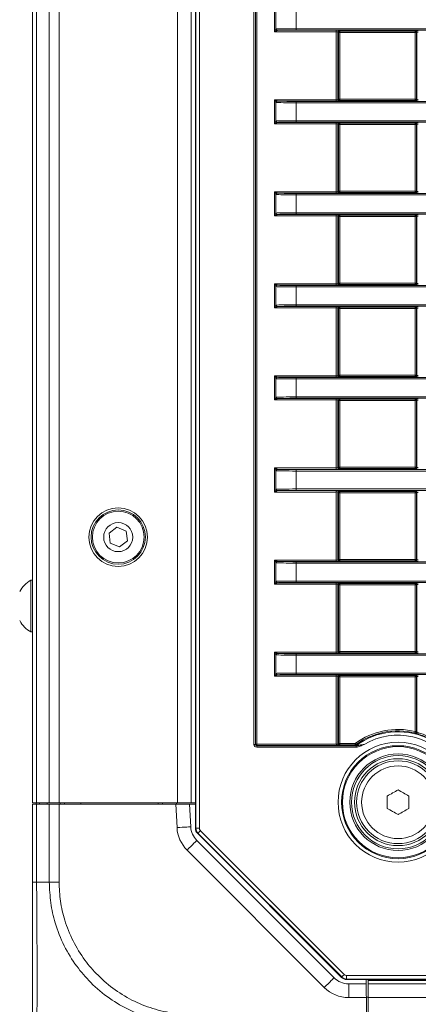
# Model space of a CAD drawing. Header units: millimetres. Extents: x 0 to 1118, y 0 to 864.
# Tile 58 of 146: x 151 to 166, y 430 to 465. Entities that reach past the tile are written whole.
import ezdxf

# ---------------------------------------------------------------- set-up
doc = ezdxf.new("R2010")
doc.units = ezdxf.units.MM

msp = doc.modelspace()

# ---------------------------------------------------------------- linework, layer by layer
at = {"color": 7, "linetype": 'Continuous', "lineweight": 15}
for p, q in [((157.587, 436.022), (157.587, 494.638)), ((157.605, 436.03), (157.605, 494.63)), ((157.73, 494.63), (157.73, 436.03)), ((151.682, 436.955), (151.682, 493.705)), ((151.828, 436.955), (151.828, 493.705)), ((152.286, 436.955), (152.286, 493.705)), ((152.639, 436.955), (152.639, 493.705)), ((156.932, 436.955), (156.932, 493.705)), ((157.432, 436.955), (157.432, 493.705)), ((159.708, 439.066), (159.708, 491.594)), ((159.758, 491.594), (159.758, 439.066)), ((159.767, 439.075), (159.767, 491.584)), ((159.817, 491.584), (159.817, 439.075)), ((160.455, 464.895), (160.455, 465.765)), ((160.504, 465.667), (160.504, 464.992)), ((161.236, 465.656), (161.236, 465.004)), ((160.557, 464.945), (160.553, 464.944)), ((160.557, 464.945), (162.695, 464.945)), ((161.236, 464.954), (161.236, 465.004)), ((161.236, 465.004), (292.096, 465.004)), ((292.096, 464.954), (161.236, 464.954)), ((162.695, 464.895), (162.695, 464.945)), ((162.795, 464.943), (162.82, 464.919)), ((165.557, 464.919), (165.569, 464.93)), ((162.695, 464.895), (160.455, 464.895)), ((162.695, 462.429), (162.695, 464.895)), ((162.745, 464.893), (162.745, 462.431)), ((162.77, 464.869), (162.745, 464.893)), ((162.77, 462.455), (162.77, 464.869)), ((162.77, 464.869), (162.82, 464.869)), ((162.82, 464.919), (165.557, 464.919)), ((162.82, 464.869), (162.82, 464.919)), ((165.557, 464.869), (162.82, 464.869)), ((162.82, 464.869), (162.82, 462.455)), ((165.557, 464.869), (165.557, 464.919)), ((165.607, 464.869), (165.557, 464.869)), ((165.557, 462.455), (165.557, 464.869)), ((165.619, 464.88), (165.607, 464.869)), ((165.607, 464.869), (165.607, 462.455)), ((165.619, 462.444), (165.619, 464.88)), ((162.745, 462.431), (162.77, 462.455)), ((162.77, 462.455), (162.82, 462.455)), ((162.82, 462.405), (162.82, 462.455)), ((162.82, 462.455), (165.557, 462.455)), ((165.557, 462.405), (165.557, 462.455)), ((165.557, 462.455), (165.607, 462.455)), ((165.607, 462.455), (165.619, 462.444)), ((160.455, 462.429), (162.695, 462.429)), ((160.455, 461.559), (160.455, 462.429)), ((160.504, 462.331), (160.504, 461.656)), ((160.553, 462.38), (160.557, 462.379)), ((162.695, 462.379), (160.557, 462.379)), ((161.236, 462.37), (161.236, 462.32)), ((161.236, 462.37), (292.096, 462.37)), ((161.236, 462.32), (161.236, 461.668)), ((292.096, 462.32), (161.236, 462.32)), ((162.695, 462.429), (162.695, 462.379)), ((162.82, 462.405), (162.795, 462.381)), ((165.557, 462.405), (162.82, 462.405)), ((165.569, 462.394), (165.557, 462.405)), ((162.695, 461.559), (160.455, 461.559)), ((160.557, 461.609), (160.553, 461.608)), ((160.557, 461.609), (162.695, 461.609)), ((161.236, 461.618), (161.236, 461.668)), ((161.236, 461.668), (292.096, 461.668)), ((292.096, 461.618), (161.236, 461.618)), ((162.695, 461.559), (162.695, 461.609)), ((162.695, 459.093), (162.695, 461.559)), ((162.745, 461.557), (162.745, 459.094)), ((162.77, 461.533), (162.745, 461.557)), ((162.77, 459.119), (162.77, 461.533)), ((162.77, 461.533), (162.82, 461.533)), ((162.795, 461.607), (162.82, 461.583)), ((162.82, 461.583), (165.557, 461.583)), ((162.82, 461.533), (162.82, 461.583)), ((165.557, 461.533), (162.82, 461.533)), ((162.82, 461.533), (162.82, 459.119)), ((165.557, 461.583), (165.569, 461.594)), ((165.557, 461.533), (165.557, 461.583)), ((165.607, 461.533), (165.557, 461.533)), ((165.557, 459.119), (165.557, 461.533)), ((165.619, 461.544), (165.607, 461.533)), ((165.607, 461.533), (165.607, 459.119)), ((165.619, 459.108), (165.619, 461.544)), ((160.455, 459.093), (162.695, 459.093)), ((160.455, 458.223), (160.455, 459.093)), ((160.504, 458.995), (160.504, 458.32)), ((160.553, 459.044), (160.557, 459.043)), ((162.695, 459.043), (160.557, 459.043)), ((161.236, 459.034), (161.236, 458.984)), ((161.236, 459.034), (292.096, 459.034)), ((292.096, 458.984), (161.236, 458.984)), ((161.236, 458.984), (161.236, 458.332)), ((162.695, 459.093), (162.695, 459.043)), ((162.745, 459.094), (162.77, 459.119)), ((162.77, 459.119), (162.82, 459.119)), ((162.82, 459.069), (162.795, 459.044)), ((162.82, 459.069), (162.82, 459.119)), ((162.82, 459.119), (165.557, 459.119)), ((165.557, 459.069), (162.82, 459.069)), ((165.557, 459.069), (165.557, 459.119)), ((165.557, 459.119), (165.607, 459.119)), ((165.569, 459.058), (165.557, 459.069)), ((165.607, 459.119), (165.619, 459.108)), ((162.695, 458.223), (160.455, 458.223)), ((160.557, 458.273), (160.553, 458.271)), ((160.557, 458.273), (162.695, 458.273)), ((161.236, 458.282), (161.236, 458.332)), ((161.236, 458.332), (292.096, 458.332)), ((292.096, 458.282), (161.236, 458.282)), ((162.695, 458.223), (162.695, 458.273)), ((162.695, 455.757), (162.695, 458.223)), ((162.745, 458.221), (162.745, 455.758)), ((162.77, 458.196), (162.745, 458.221)), ((162.77, 455.783), (162.77, 458.196)), ((162.77, 458.196), (162.82, 458.196)), ((162.795, 458.271), (162.82, 458.246)), ((162.82, 458.246), (165.557, 458.246)), ((162.82, 458.196), (162.82, 458.246)), ((165.557, 458.196), (162.82, 458.196)), ((162.82, 458.196), (162.82, 455.783)), ((165.557, 458.246), (165.569, 458.258)), ((165.557, 458.196), (165.557, 458.246)), ((165.557, 455.783), (165.557, 458.196)), ((165.607, 458.196), (165.557, 458.196)), ((165.619, 458.208), (165.607, 458.196)), ((165.607, 458.196), (165.607, 455.783)), ((165.619, 455.771), (165.619, 458.208)), ((160.455, 455.757), (162.695, 455.757)), ((160.455, 454.887), (160.455, 455.757)), ((160.504, 455.659), (160.504, 454.984)), ((160.553, 455.708), (160.557, 455.707)), ((162.695, 455.707), (160.557, 455.707)), ((161.236, 455.697), (161.236, 455.647)), ((161.236, 455.697), (288.906, 455.697)), ((162.695, 455.757), (162.695, 455.707)), ((162.745, 455.758), (162.77, 455.783)), ((162.77, 455.783), (162.82, 455.783)), ((162.82, 455.733), (162.795, 455.708)), ((162.82, 455.733), (162.82, 455.783)), ((162.82, 455.783), (165.557, 455.783)), ((165.557, 455.733), (162.82, 455.733)), ((165.557, 455.733), (165.557, 455.783)), ((165.557, 455.783), (165.607, 455.783)), ((165.569, 455.721), (165.557, 455.733)), ((165.607, 455.783), (165.619, 455.771)), ((161.236, 455.647), (161.236, 454.996)), ((288.906, 455.647), (161.236, 455.647)), ((160.557, 454.937), (160.553, 454.935)), ((160.557, 454.937), (162.695, 454.937)), ((161.236, 454.996), (288.292, 454.996)), ((161.236, 454.996), (161.236, 454.946)), ((288.292, 454.946), (161.236, 454.946)), ((162.695, 454.887), (162.695, 454.937)), ((162.695, 454.887), (160.455, 454.887)), ((162.695, 452.421), (162.695, 454.887)), ((162.745, 454.885), (162.745, 452.422)), ((162.77, 454.86), (162.745, 454.885)), ((162.77, 452.447), (162.77, 454.86)), ((162.77, 454.86), (162.82, 454.86)), ((162.795, 454.935), (162.82, 454.91)), ((162.82, 454.91), (165.557, 454.91)), ((162.82, 454.86), (162.82, 454.91)), ((162.82, 454.86), (162.82, 452.447)), ((165.557, 454.86), (162.82, 454.86)), ((165.557, 454.91), (165.569, 454.922)), ((165.557, 454.86), (165.557, 454.91)), ((165.607, 454.86), (165.557, 454.86)), ((165.557, 452.447), (165.557, 454.86)), ((165.619, 454.872), (165.607, 454.86)), ((165.607, 454.86), (165.607, 452.447)), ((165.619, 452.435), (165.619, 454.872)), ((162.745, 452.422), (162.77, 452.447)), ((162.77, 452.447), (162.82, 452.447)), ((162.82, 452.397), (162.82, 452.447)), ((162.82, 452.447), (165.557, 452.447)), ((165.557, 452.397), (165.557, 452.447)), ((165.557, 452.447), (165.607, 452.447)), ((165.607, 452.447), (165.619, 452.435)), ((160.455, 452.421), (162.695, 452.421)), ((160.455, 451.55), (160.455, 452.421)), ((160.504, 452.323), (160.504, 451.648)), ((160.553, 452.372), (160.557, 452.371)), ((162.695, 452.371), (160.557, 452.371)), ((161.236, 452.361), (161.236, 452.311)), ((161.236, 452.361), (288.29, 452.361)), ((161.236, 452.311), (161.236, 451.66)), ((288.29, 452.311), (161.236, 452.311)), ((162.695, 452.421), (162.695, 452.371)), ((162.82, 452.397), (162.795, 452.372)), ((165.557, 452.397), (162.82, 452.397)), ((165.569, 452.385), (165.557, 452.397)), ((162.695, 451.55), (160.455, 451.55)), ((160.557, 451.6), (160.553, 451.599)), ((160.557, 451.6), (162.695, 451.6)), ((161.236, 451.66), (288.902, 451.66)), ((161.236, 451.66), (161.236, 451.61)), ((288.902, 451.61), (161.236, 451.61)), ((162.695, 451.55), (162.695, 451.6)), ((162.695, 449.084), (162.695, 451.55)), ((162.745, 451.549), (162.745, 449.086)), ((162.77, 451.524), (162.745, 451.549)), ((162.77, 449.111), (162.77, 451.524)), ((162.77, 451.524), (162.82, 451.524)), ((162.795, 451.599), (162.82, 451.574)), ((162.82, 451.574), (165.557, 451.574)), ((162.82, 451.524), (162.82, 451.574)), ((165.557, 451.524), (162.82, 451.524)), ((162.82, 451.524), (162.82, 449.111)), ((165.557, 451.574), (165.569, 451.586)), ((165.557, 451.524), (165.557, 451.574)), ((165.607, 451.524), (165.557, 451.524)), ((165.557, 449.111), (165.557, 451.524)), ((165.619, 451.536), (165.607, 451.524)), ((165.607, 451.524), (165.607, 449.111)), ((165.619, 449.099), (165.619, 451.536)), ((160.455, 449.084), (162.695, 449.084)), ((160.455, 448.214), (160.455, 449.084)), ((160.504, 448.987), (160.504, 448.312)), ((160.553, 449.036), (160.557, 449.034)), ((162.695, 449.034), (160.557, 449.034)), ((161.236, 449.025), (161.236, 448.975)), ((161.236, 449.025), (292.096, 449.025)), ((292.096, 448.975), (161.236, 448.975)), ((161.236, 448.975), (161.236, 448.324)), ((162.695, 449.084), (162.695, 449.034)), ((162.745, 449.086), (162.77, 449.111)), ((162.77, 449.111), (162.82, 449.111)), ((162.82, 449.061), (162.795, 449.036)), ((162.82, 449.061), (162.82, 449.111)), ((162.82, 449.111), (165.557, 449.111)), ((165.557, 449.061), (162.82, 449.061)), ((165.557, 449.061), (165.557, 449.111)), ((165.557, 449.111), (165.607, 449.111)), ((165.569, 449.049), (165.557, 449.061)), ((165.607, 449.111), (165.619, 449.099)), ((162.695, 448.214), (160.455, 448.214)), ((160.557, 448.264), (160.553, 448.263)), ((160.557, 448.264), (162.695, 448.264)), ((161.236, 448.274), (161.236, 448.324)), ((161.236, 448.324), (292.096, 448.324)), ((292.096, 448.274), (161.236, 448.274)), ((162.695, 448.214), (162.695, 448.264)), ((162.695, 445.748), (162.695, 448.214)), ((162.745, 448.213), (162.745, 445.75)), ((162.77, 448.188), (162.745, 448.213)), ((162.77, 445.774), (162.77, 448.188)), ((162.77, 448.188), (162.82, 448.188)), ((162.795, 448.263), (162.82, 448.238)), ((162.82, 448.238), (165.557, 448.238)), ((162.82, 448.188), (162.82, 448.238)), ((165.557, 448.188), (162.82, 448.188)), ((162.82, 448.188), (162.82, 445.774)), ((165.557, 448.238), (165.569, 448.25)), ((165.557, 448.188), (165.557, 448.238)), ((165.557, 445.774), (165.557, 448.188)), ((165.607, 448.188), (165.557, 448.188)), ((165.619, 448.2), (165.607, 448.188)), ((165.607, 448.188), (165.607, 445.774)), ((165.619, 445.763), (165.619, 448.2)), ((154.738, 446.938), (154.452, 446.718)), ((155.072, 446.8), (154.738, 446.938)), ((155.119, 446.442), (155.072, 446.8)), ((154.452, 446.718), (154.499, 446.36)), ((154.833, 446.222), (155.119, 446.442)), ((154.499, 446.36), (154.833, 446.222)), ((160.455, 445.748), (162.695, 445.748)), ((160.455, 444.878), (160.455, 445.748)), ((160.553, 445.7), (160.557, 445.698)), ((162.695, 445.698), (160.557, 445.698)), ((161.236, 445.639), (161.236, 445.689)), ((161.236, 445.689), (370.628, 445.689)), ((162.695, 445.748), (162.695, 445.698)), ((162.745, 445.75), (162.77, 445.774)), ((162.77, 445.774), (162.82, 445.774)), ((162.82, 445.724), (162.795, 445.7)), ((162.82, 445.724), (162.82, 445.774)), ((162.82, 445.774), (165.557, 445.774)), ((165.557, 445.724), (162.82, 445.724)), ((165.557, 445.724), (165.557, 445.774)), ((165.557, 445.774), (165.607, 445.774)), ((165.569, 445.713), (165.557, 445.724)), ((165.607, 445.774), (165.619, 445.763)), ((160.504, 445.651), (160.504, 444.976)), ((161.236, 445.639), (161.236, 444.987)), ((370.628, 445.639), (161.236, 445.639)), ((151.682, 445.017), (151.617, 445.017)), ((151.617, 445.017), (151.617, 444.08)), ((161.236, 444.987), (370.628, 444.987)), ((161.236, 444.937), (161.236, 444.987)), ((162.695, 444.878), (160.455, 444.878)), ((160.557, 444.928), (160.553, 444.927)), ((160.557, 444.928), (162.695, 444.928)), ((370.628, 444.937), (161.236, 444.937)), ((162.695, 444.878), (162.695, 444.928)), ((162.695, 442.412), (162.695, 444.878)), ((162.745, 444.877), (162.745, 442.414)), ((162.77, 444.852), (162.745, 444.877)), ((162.77, 442.438), (162.77, 444.852)), ((162.77, 444.852), (162.82, 444.852)), ((162.795, 444.926), (162.82, 444.902)), ((162.82, 444.902), (165.557, 444.902)), ((162.82, 444.852), (162.82, 444.902)), ((162.82, 444.852), (162.82, 442.438)), ((165.557, 444.852), (162.82, 444.852)), ((165.557, 444.902), (165.569, 444.913)), ((165.557, 444.852), (165.557, 444.902)), ((165.607, 444.852), (165.557, 444.852)), ((165.557, 442.438), (165.557, 444.852)), ((165.619, 444.863), (165.607, 444.852)), ((165.607, 444.852), (165.607, 442.438)), ((165.619, 442.427), (165.619, 444.863)), ((151.617, 444.08), (151.617, 443.142)), ((151.617, 443.142), (151.682, 443.142)), ((160.455, 442.412), (162.695, 442.412)), ((160.455, 441.542), (160.455, 442.412)), ((160.504, 442.315), (160.504, 441.64)), ((160.553, 442.363), (160.557, 442.362)), ((162.695, 442.362), (160.557, 442.362)), ((161.236, 442.303), (161.236, 442.353)), ((161.236, 442.353), (370.628, 442.353)), ((370.628, 442.303), (161.236, 442.303)), ((161.236, 442.303), (161.236, 441.651)), ((162.695, 442.412), (162.695, 442.362)), ((162.745, 442.414), (162.77, 442.438)), ((162.77, 442.438), (162.82, 442.438)), ((162.82, 442.388), (162.795, 442.364)), ((162.82, 442.388), (162.82, 442.438)), ((162.82, 442.438), (165.557, 442.438)), ((165.557, 442.388), (162.82, 442.388)), ((165.557, 442.388), (165.557, 442.438)), ((165.557, 442.438), (165.607, 442.438)), ((165.569, 442.377), (165.557, 442.388)), ((165.607, 442.438), (165.619, 442.427)), ((162.695, 441.542), (160.455, 441.542)), ((160.557, 441.592), (160.553, 441.591)), ((160.557, 441.592), (162.695, 441.592)), ((161.236, 441.651), (370.628, 441.651)), ((161.236, 441.601), (161.236, 441.651)), ((370.628, 441.601), (161.236, 441.601)), ((162.695, 441.542), (162.695, 441.592)), ((162.695, 439.077), (162.695, 441.542)), ((162.745, 441.54), (162.745, 439.077)), ((162.77, 441.516), (162.745, 441.54)), ((162.77, 439.102), (162.77, 441.516)), ((162.77, 441.516), (162.82, 441.516)), ((162.795, 441.59), (162.82, 441.566)), ((162.82, 441.566), (165.557, 441.566)), ((162.82, 441.516), (162.82, 441.566)), ((165.557, 441.516), (162.82, 441.516)), ((162.82, 441.516), (162.82, 439.102)), ((165.557, 441.566), (165.569, 441.577)), ((165.557, 441.516), (165.557, 441.566)), ((165.607, 441.516), (165.557, 441.516)), ((165.557, 439.534), (165.557, 441.516)), ((165.619, 441.527), (165.607, 441.516)), ((165.607, 441.516), (165.607, 439.534)), ((165.619, 439.519), (165.619, 441.527)), ((165.545, 439.485), (165.557, 439.534)), ((165.557, 439.534), (165.607, 439.534)), ((159.708, 439.066), (159.758, 439.066)), ((159.758, 439.066), (159.767, 439.075)), ((159.767, 439.075), (159.817, 439.075)), ((159.817, 439.025), (159.808, 439.016)), ((159.808, 438.966), (159.808, 439.016)), ((159.808, 439.016), (163.416, 439.016)), ((163.416, 438.966), (159.808, 438.966)), ((159.817, 439.025), (159.817, 439.075)), ((159.817, 439.075), (162.695, 439.075)), ((162.794, 439.025), (159.817, 439.025)), ((162.695, 439.077), (162.745, 439.077)), ((162.745, 439.077), (162.77, 439.102)), ((162.77, 439.102), (162.82, 439.102)), ((162.82, 439.052), (162.794, 439.025)), ((162.82, 439.102), (162.82, 439.052)), ((162.82, 439.102), (163.377, 439.102)), ((163.377, 439.052), (162.82, 439.052)), ((163.377, 439.052), (163.377, 439.102)), ((163.388, 439.018), (163.377, 439.052)), ((163.416, 438.966), (163.416, 439.016)), ((164.544, 436.749), (164.544, 437.197)), ((165.319, 437.197), (165.319, 436.749)), ((151.682, 436.955), (151.828, 436.955)), ((151.682, 434.08), (151.682, 436.905)), ((151.682, 436.905), (151.828, 436.905)), ((151.807, 436.905), (151.807, 436.955)), ((151.828, 436.955), (152.286, 436.955)), ((151.828, 436.905), (151.828, 434.08)), ((151.828, 436.905), (152.286, 436.905)), ((152.208, 436.955), (152.207, 436.905)), ((152.286, 436.955), (152.639, 436.955)), ((152.286, 434.08), (152.286, 436.905)), ((152.286, 436.905), (152.639, 436.905)), ((152.639, 436.955), (156.932, 436.955)), ((152.639, 436.905), (152.639, 434.08)), ((152.639, 436.905), (156.873, 436.905)), ((152.681, 436.955), (152.682, 436.905)), ((152.832, 436.905), (152.832, 436.955)), ((153.433, 436.955), (153.432, 436.905)), ((156.231, 436.955), (156.232, 436.905)), ((156.394, 436.905), (156.394, 436.955)), ((156.918, 436.054), (156.873, 436.905)), ((156.873, 436.905), (157.374, 436.905)), ((156.894, 436.955), (156.894, 436.905)), ((156.932, 436.955), (157.432, 436.955)), ((157.374, 436.905), (157.417, 436.08)), ((157.374, 436.905), (157.587, 436.905)), ((157.587, 436.955), (157.432, 436.955)), ((157.587, 436.022), (157.605, 436.03)), ((157.605, 436.03), (157.73, 436.03)), ((157.678, 435.853), (157.661, 435.846)), ((162.885, 430.621), (157.661, 435.846)), ((162.892, 430.639), (157.678, 435.853)), ((157.766, 435.941), (162.981, 430.727)), ((157.636, 435.589), (162.612, 430.612)), ((162.259, 430.259), (157.282, 435.235)), ((151.828, 434.08), (152.286, 434.08)), ((163.069, 430.69), (368.795, 430.69)), ((163.069, 430.565), (163.069, 430.69)), ((162.885, 430.621), (162.892, 430.639)), ((163.069, 430.565), (163.062, 430.548)), ((368.802, 430.548), (163.062, 430.548)), ((368.795, 430.565), (163.069, 430.565)), ((163.143, 430.392), (163.143, 429.892)), ((163.143, 430.392), (163.776, 430.392)), ((163.776, 430.392), (163.773, 430.548)), ((163.844, 430.548), (163.844, 430.392)), ((163.844, 430.517), (368.019, 430.517)), ((163.844, 430.392), (163.844, 429.892)), ((163.844, 430.392), (368.019, 430.392)), ((163.785, 429.892), (163.143, 429.892)), ((163.784, 429.905), (163.844, 429.905)), ((163.785, 429.892), (163.795, 429.287)), ((163.844, 429.892), (368.019, 429.892)), ((163.844, 429.892), (163.844, 429.287))]:
    msp.add_line(p, q, dxfattribs=at)
at = {"color": 9, "linetype": 'Continuous', "lineweight": 15}
msp.add_line((151.93, 436.955), (151.93, 436.905), dxfattribs=at)
at = {"color": 7, "linetype": 'Continuous', "lineweight": 15, "flags": 128}
for points in [[(160.455, 464.895), (160.465, 464.914), (160.474, 464.933), (160.482, 464.95), (160.49, 464.965), (160.496, 464.977), (160.501, 464.986), (160.504, 464.992)], [(160.553, 464.944), (160.547, 464.941), (160.537, 464.936), (160.525, 464.93), (160.51, 464.922), (160.493, 464.914), (160.474, 464.904), (160.455, 464.895)], [(160.455, 462.429), (160.474, 462.419), (160.493, 462.41), (160.51, 462.402), (160.525, 462.394), (160.537, 462.388), (160.547, 462.383), (160.553, 462.38)], [(160.504, 462.331), (160.501, 462.337), (160.496, 462.347), (160.49, 462.359), (160.482, 462.374), (160.474, 462.391), (160.465, 462.41), (160.455, 462.429)], [(160.455, 461.559), (160.465, 461.578), (160.474, 461.596), (160.482, 461.613), (160.49, 461.629), (160.496, 461.641), (160.501, 461.65), (160.504, 461.656)], [(160.553, 461.608), (160.547, 461.605), (160.537, 461.6), (160.525, 461.594), (160.51, 461.586), (160.493, 461.578), (160.474, 461.568), (160.455, 461.559)], [(160.455, 459.093), (160.474, 459.083), (160.493, 459.074), (160.51, 459.065), (160.525, 459.058), (160.537, 459.052), (160.547, 459.047), (160.553, 459.044)], [(160.504, 458.995), (160.501, 459.001), (160.496, 459.011), (160.49, 459.023), (160.482, 459.038), (160.474, 459.055), (160.465, 459.074), (160.455, 459.093)], [(160.455, 458.223), (160.465, 458.242), (160.474, 458.26), (160.482, 458.277), (160.49, 458.292), (160.496, 458.305), (160.501, 458.314), (160.504, 458.32)], [(160.553, 458.271), (160.547, 458.268), (160.537, 458.264), (160.525, 458.258), (160.51, 458.25), (160.493, 458.241), (160.474, 458.232), (160.455, 458.223)], [(160.455, 455.757), (160.474, 455.747), (160.493, 455.738), (160.51, 455.729), (160.525, 455.722), (160.537, 455.716), (160.547, 455.711), (160.553, 455.708)], [(160.504, 455.659), (160.501, 455.665), (160.496, 455.674), (160.49, 455.687), (160.482, 455.702), (160.474, 455.719), (160.465, 455.737), (160.455, 455.757)], [(160.455, 454.887), (160.465, 454.906), (160.474, 454.924), (160.482, 454.941), (160.49, 454.956), (160.496, 454.969), (160.501, 454.978), (160.504, 454.984)], [(160.553, 454.935), (160.547, 454.932), (160.537, 454.928), (160.525, 454.921), (160.51, 454.914), (160.493, 454.905), (160.474, 454.896), (160.455, 454.887)], [(160.455, 452.421), (160.474, 452.411), (160.493, 452.402), (160.51, 452.393), (160.525, 452.386), (160.537, 452.379), (160.547, 452.375), (160.553, 452.372)], [(160.504, 452.323), (160.501, 452.329), (160.496, 452.338), (160.49, 452.351), (160.482, 452.366), (160.474, 452.383), (160.465, 452.401), (160.455, 452.421)], [(160.455, 451.55), (160.465, 451.57), (160.474, 451.588), (160.482, 451.605), (160.49, 451.62), (160.496, 451.633), (160.501, 451.642), (160.504, 451.648)], [(160.553, 451.599), (160.547, 451.596), (160.537, 451.592), (160.525, 451.585), (160.51, 451.578), (160.493, 451.569), (160.474, 451.56), (160.455, 451.55)], [(160.455, 449.084), (160.474, 449.075), (160.493, 449.066), (160.51, 449.057), (160.525, 449.05), (160.537, 449.043), (160.547, 449.039), (160.553, 449.036)], [(160.504, 448.987), (160.501, 448.993), (160.496, 449.002), (160.49, 449.015), (160.482, 449.03), (160.474, 449.047), (160.465, 449.065), (160.455, 449.084)], [(160.455, 448.214), (160.465, 448.234), (160.474, 448.252), (160.482, 448.269), (160.49, 448.284), (160.496, 448.297), (160.501, 448.306), (160.504, 448.312)], [(160.553, 448.263), (160.547, 448.26), (160.537, 448.255), (160.525, 448.249), (160.51, 448.242), (160.493, 448.233), (160.474, 448.224), (160.455, 448.214)], [(160.455, 445.748), (160.474, 445.739), (160.493, 445.729), (160.51, 445.721), (160.525, 445.713), (160.537, 445.707), (160.547, 445.703), (160.553, 445.7)], [(160.504, 445.651), (160.501, 445.657), (160.496, 445.666), (160.49, 445.679), (160.482, 445.694), (160.474, 445.711), (160.465, 445.729), (160.455, 445.748)], [(160.455, 444.878), (160.465, 444.897), (160.474, 444.916), (160.482, 444.933), (160.49, 444.948), (160.496, 444.96), (160.501, 444.97), (160.504, 444.976)], [(160.553, 444.927), (160.547, 444.924), (160.537, 444.919), (160.525, 444.913), (160.51, 444.906), (160.493, 444.897), (160.474, 444.888), (160.455, 444.878)], [(160.455, 442.412), (160.474, 442.403), (160.493, 442.393), (160.51, 442.385), (160.525, 442.377), (160.537, 442.371), (160.547, 442.366), (160.553, 442.363)], [(160.504, 442.315), (160.501, 442.321), (160.496, 442.33), (160.49, 442.342), (160.482, 442.358), (160.474, 442.375), (160.465, 442.393), (160.455, 442.412)], [(160.455, 441.542), (160.465, 441.561), (160.474, 441.58), (160.482, 441.597), (160.49, 441.612), (160.496, 441.624), (160.501, 441.634), (160.504, 441.64)], [(160.553, 441.591), (160.547, 441.588), (160.537, 441.583), (160.525, 441.577), (160.51, 441.569), (160.493, 441.561), (160.474, 441.552), (160.455, 441.542)], [(165.607, 439.534), (165.613, 439.526), (165.619, 439.519)], [(162.695, 439.075), (162.705, 439.076), (162.714, 439.076), (162.723, 439.076), (162.73, 439.076), (162.737, 439.076), (162.741, 439.076), (162.744, 439.076), (162.745, 439.076)], [(163.377, 439.102), (163.383, 439.094), (163.388, 439.086), (163.393, 439.079), (163.398, 439.073), (163.401, 439.068), (163.404, 439.065), (163.406, 439.062), (163.406, 439.061)], [(164.544, 437.197), (164.593, 437.225), (164.641, 437.253), (164.69, 437.281), (164.738, 437.309), (164.787, 437.336), (164.835, 437.364), (164.884, 437.392), (164.932, 437.42)], [(164.932, 437.42), (164.98, 437.392), (165.029, 437.364), (165.077, 437.336), (165.126, 437.309), (165.174, 437.281), (165.223, 437.253), (165.271, 437.225), (165.319, 437.197)], [(164.932, 436.525), (164.884, 436.553), (164.835, 436.581), (164.787, 436.609), (164.738, 436.637), (164.69, 436.665), (164.641, 436.693), (164.593, 436.721), (164.544, 436.749)], [(165.319, 436.749), (165.271, 436.721), (165.223, 436.693), (165.174, 436.665), (165.126, 436.637), (165.077, 436.609), (165.029, 436.581), (164.98, 436.553), (164.932, 436.525)], [(157.417, 436.08), (157.407, 436.079), (157.379, 436.078), (157.333, 436.076), (157.271, 436.072), (157.195, 436.068), (157.109, 436.064), (157.015, 436.059), (156.918, 436.054)], [(157.678, 435.853), (157.68, 435.855), (157.685, 435.86), (157.693, 435.868), (157.704, 435.879), (157.718, 435.893), (157.733, 435.908), (157.749, 435.924), (157.766, 435.941)], [(157.636, 435.589), (157.629, 435.582), (157.609, 435.562), (157.576, 435.529), (157.532, 435.485), (157.478, 435.432), (157.417, 435.371), (157.351, 435.304), (157.282, 435.235)], [(162.892, 430.639), (162.894, 430.64), (162.9, 430.646), (162.908, 430.654), (162.919, 430.665), (162.932, 430.678), (162.947, 430.693), (162.964, 430.71), (162.981, 430.727)], [(162.612, 430.612), (162.606, 430.605), (162.585, 430.585), (162.553, 430.553), (162.509, 430.509), (162.455, 430.455), (162.394, 430.394), (162.328, 430.328), (162.259, 430.259)], [(163.776, 430.392), (163.776, 430.383), (163.777, 430.354), (163.777, 430.308), (163.779, 430.246), (163.78, 430.17), (163.781, 430.084), (163.783, 429.99), (163.785, 429.892)]]:
    msp.add_lwpolyline(points, dxfattribs=at)
at = {"color": 7, "linetype": 'Continuous', "lineweight": 15}
for centre, radius in [((154.786, 446.58), 1.062), ((154.786, 446.58), 0.984), ((154.786, 446.58), 0.938), ((154.786, 446.58), 0.528), ((164.932, 436.973), 2.173), ((164.932, 436.973), 2.048), ((164.932, 436.973), 2.013), ((164.932, 436.973), 1.75), ((164.932, 436.973), 1.688), ((164.932, 436.973), 1.575), ((164.932, 436.973), 1.5), ((164.932, 436.973), 1.318)]:
    msp.add_circle(centre, radius, dxfattribs=at)
for centre, radius, start, end in [((160.555, 464.995), 0.0517, 183.1569, 266.84), ((160.558, 464.994), 0.0495, 179.4088, 268.7884), ((162.795, 464.893), 0.05, 90.0228, 179.976), ((165.569, 464.88), 0.05, 0.0311, 89.97), ((162.82, 464.869), 0.05, 90.0228, 179.976), ((165.557, 464.869), 0.05, 0.0069, 89.9943), ((162.795, 462.431), 0.05, 180.024, 269.9771), ((162.82, 462.455), 0.05, 180.024, 269.9774), ((165.557, 462.455), 0.05, 270.0055, 359.9932), ((165.569, 462.444), 0.05, 270.03, 359.9689), ((160.555, 462.328), 0.0517, 93.1597, 176.8433), ((160.558, 462.329), 0.0495, 91.2113, 180.5913), ((160.555, 461.659), 0.0517, 183.1569, 266.8398), ((160.558, 461.658), 0.0495, 179.4087, 268.7887), ((162.795, 461.557), 0.05, 90.0229, 179.976), ((162.82, 461.533), 0.05, 90.0228, 179.9759), ((165.557, 461.533), 0.05, 0.007, 89.9944), ((165.569, 461.544), 0.05, 0.0311, 89.97), ((160.555, 458.992), 0.0517, 93.1601, 176.8432), ((160.558, 458.993), 0.0495, 91.2118, 180.591), ((162.795, 459.094), 0.05, 180.0238, 269.9778), ((162.82, 459.119), 0.05, 180.0244, 269.9767), ((165.557, 459.119), 0.05, 270.0061, 359.9928), ((165.569, 459.108), 0.05, 270.0296, 359.9693), ((160.555, 458.323), 0.0517, 183.1568, 266.8399), ((160.558, 458.322), 0.0495, 179.409, 268.7882), ((162.795, 458.221), 0.05, 90.0225, 179.9764), ((162.82, 458.196), 0.05, 90.0233, 179.9756), ((165.557, 458.196), 0.05, 0.0072, 89.9939), ((165.569, 458.208), 0.05, 0.0312, 89.9698), ((160.555, 455.656), 0.0517, 93.1595, 176.8438), ((160.558, 455.657), 0.0495, 91.2111, 180.5917), ((162.795, 455.758), 0.05, 180.0239, 269.9772), ((162.82, 455.783), 0.05, 180.0239, 269.9782), ((165.557, 455.783), 0.05, 270.0046, 359.9933), ((165.569, 455.771), 0.05, 270.0304, 359.9685), ((160.555, 454.987), 0.0517, 183.1563, 266.8415), ((160.558, 454.986), 0.0495, 179.4076, 268.7895), ((162.795, 454.885), 0.05, 90.0233, 179.9756), ((162.82, 454.86), 0.05, 90.0228, 179.9761), ((165.557, 454.86), 0.05, 0.0068, 89.9943), ((165.569, 454.872), 0.05, 0.0299, 89.9711), ((162.82, 452.447), 0.05, 180.0239, 269.9782), ((165.557, 452.447), 0.05, 270.0046, 359.9933), ((160.555, 452.32), 0.0517, 93.1595, 176.8438), ((160.558, 452.321), 0.0495, 91.2111, 180.5917), ((162.795, 452.422), 0.05, 180.0228, 269.9782), ((165.569, 452.435), 0.05, 270.0304, 359.9685), ((160.555, 451.651), 0.0517, 183.1574, 266.8393), ((160.558, 451.65), 0.0495, 179.4087, 268.7895), ((162.795, 451.549), 0.05, 90.0233, 179.9756), ((162.82, 451.524), 0.05, 90.0228, 179.9761), ((165.557, 451.524), 0.05, 0.0068, 89.9943), ((165.569, 451.536), 0.05, 0.0299, 89.9711), ((160.555, 448.984), 0.0517, 93.1607, 176.8415), ((160.558, 448.985), 0.0495, 91.2111, 180.5907), ((162.795, 449.086), 0.05, 180.0239, 269.9782), ((162.82, 449.111), 0.05, 180.0239, 269.9782), ((165.557, 449.111), 0.05, 270.0046, 359.9933), ((165.569, 449.099), 0.05, 270.0319, 359.9681), ((160.555, 448.315), 0.0517, 183.1572, 266.8406), ((160.558, 448.314), 0.0495, 179.4093, 268.7889), ((162.795, 448.213), 0.05, 90.0218, 179.9761), ((162.82, 448.188), 0.05, 90.0218, 179.9761), ((165.557, 448.188), 0.05, 0.0067, 89.9954), ((165.569, 448.199), 0.05, 0.0319, 89.9681), ((160.555, 445.648), 0.0517, 93.1607, 176.8415), ((160.558, 445.649), 0.0495, 91.2111, 180.5907), ((162.795, 445.75), 0.05, 180.0239, 269.9782), ((162.82, 445.775), 0.05, 180.0239, 269.9782), ((165.557, 445.774), 0.05, 270.0046, 359.9933), ((165.569, 445.763), 0.05, 270.031, 359.969), ((152.156, 444.08), 1.081, 119.8821, 150.7838), ((160.555, 444.979), 0.0517, 183.1572, 266.8406), ((160.558, 444.978), 0.0495, 179.4093, 268.7889), ((162.795, 444.876), 0.05, 90.0218, 179.9761), ((162.82, 444.852), 0.05, 90.0218, 179.9761), ((165.557, 444.852), 0.05, 0.0067, 89.9954), ((165.569, 444.863), 0.05, 0.0319, 89.9681), ((152.156, 444.08), 1.081, 209.2162, 240.1179), ((160.555, 442.312), 0.0517, 93.1607, 176.8415), ((160.558, 442.313), 0.0495, 91.2111, 180.5907), ((162.795, 442.414), 0.05, 180.0239, 269.9782), ((162.82, 442.438), 0.05, 180.0239, 269.9782), ((165.557, 442.438), 0.05, 270.0046, 359.9933), ((165.569, 442.427), 0.05, 270.031, 359.969), ((160.555, 441.643), 0.0517, 183.1563, 266.8416), ((160.558, 441.642), 0.0495, 179.4093, 268.7889), ((162.795, 441.54), 0.05, 90.0218, 179.9761), ((162.82, 441.516), 0.05, 90.0218, 179.9761), ((165.557, 441.516), 0.05, 0.0067, 89.9954), ((165.569, 441.527), 0.05, 0.0319, 89.9681), ((164.932, 436.973), 2.636, 76.2795, 126.1486), ((164.932, 436.973), 2.586, 76.2795, 126.1486), ((164.932, 436.973), 2.552, 304.9224, 126.3928), ((164.932, 436.973), 2.427, 307.7704, 120.4851), ((165.557, 439.534), 0.05, 256.3046, 359.9827), ((166.941, 440.545), 1.753, 217.2099, 217.8059), ((165.569, 439.519), 0.05, 255.9893, 359.9692), ((205.962, 427.676), 41.99, 163.6586, 163.7269), ((164.932, 436.973), 2.573, 58.0434, 73.6907), ((164.932, 436.973), 2.623, 58.0434, 73.6907), ((159.817, 439.075), 0.05, 180.0239, 269.9782), ((162.82, 439.102), 0.05, 180.0239, 269.9782), ((163.377, 439.102), 0.0501, 270.0296, 306.1135), ((163.388, 439.068), 0.05, 270.0046, 306.4004), ((158.166, 436.119), 1.25, 183, 225), ((158.166, 436.119), 0.75, 183, 225), ((157.855, 436.03), 0.25, 180.0036, 224.9964), ((163.143, 431.142), 0.75, 225, 270), ((163.069, 430.815), 0.25, 225.0036, 269.9964), ((163.143, 431.142), 1.25, 225, 270)]:
    msp.add_arc(centre, radius, start, end, dxfattribs=at)
for centre, major_axis, ratio, start_param, end_param in [((161.236, 464.992), (0.75, 0), 0.016291, 1.570796, 2.891487), ((161.236, 464.942), (0.7, 0), 0.017455, 1.570796, 2.891487), ((162.695, 464.943), (0.1, 0), 0.017455, 0.017453, 1.570796), ((165.669, 464.93), (0.1, 0), 0.017455, 1.570796, 3.124139), ((162.695, 464.893), (0.05, 0), 0.03491, 0.017453, 1.570796), ((165.669, 464.88), (0.05, 0), 0.03491, 1.570796, 3.124139), ((162.695, 462.431), (0.05, 0), 0.03491, 4.712389, 6.265732), ((165.669, 462.444), (0.05, 0), 0.03491, 3.159046, 4.712389), ((161.236, 462.332), (0.75, 0), 0.016291, 3.391699, 4.712389), ((161.236, 462.382), (0.7, 0), 0.017455, 3.391699, 4.712389), ((162.695, 462.381), (0.1, 0), 0.017455, 4.712389, 6.265732), ((165.669, 462.394), (0.1, 0), 0.017455, 3.159046, 4.712389), ((161.236, 461.656), (0.75, 0), 0.016291, 1.570796, 2.891487), ((161.236, 461.606), (0.7, 0), 0.017455, 1.570796, 2.891487), ((162.695, 461.607), (0.1, 0), 0.017455, 0.017453, 1.570796), ((162.695, 461.557), (0.05, 0), 0.03491, 0.017453, 1.570796), ((165.669, 461.594), (0.1, 0), 0.017455, 1.570796, 3.124139), ((165.669, 461.544), (0.05, 0), 0.03491, 1.570796, 3.124139), ((161.236, 458.996), (0.75, 0), 0.016291, 3.391699, 4.712389), ((161.236, 459.046), (0.7, 0), 0.017455, 3.391699, 4.712389), ((162.695, 459.094), (0.05, 0), 0.03491, 4.712389, 6.265732), ((162.695, 459.045), (0.1, 0), 0.017455, 4.712389, 6.265732), ((165.669, 459.058), (0.1, 0), 0.017455, 3.159046, 4.712389), ((165.669, 459.108), (0.05, 0), 0.03491, 3.159046, 4.712389), ((161.236, 458.32), (0.75, 0), 0.016291, 1.570796, 2.891487), ((161.236, 458.27), (0.7, 0), 0.017455, 1.570796, 2.891487), ((162.695, 458.271), (0.1, 0), 0.017455, 0.017453, 1.570796), ((162.695, 458.221), (0.05, 0), 0.03491, 0.017453, 1.570796), ((165.669, 458.258), (0.1, 0), 0.017455, 1.570796, 3.124139), ((165.669, 458.208), (0.05, 0), 0.03491, 1.570796, 3.124139), ((161.236, 455.66), (0.75, 0), 0.016291, 3.391699, 4.712389), ((161.236, 455.71), (0.7, 0), 0.017455, 3.391699, 4.712389), ((162.695, 455.758), (0.05, 0), 0.03491, 4.712389, 6.265732), ((162.695, 455.708), (0.1, 0), 0.017455, 4.712389, 6.265732), ((165.669, 455.721), (0.1, 0), 0.017455, 3.159046, 4.712389), ((165.669, 455.771), (0.05, 0), 0.03491, 3.159046, 4.712389), ((161.236, 454.984), (0.75, 0), 0.016291, 1.570796, 2.891487), ((161.236, 454.934), (0.7, 0), 0.017455, 1.570796, 2.891487), ((162.695, 454.935), (0.1, 0), 0.017455, 0.017453, 1.570796), ((162.695, 454.885), (0.05, 0), 0.03491, 0.017453, 1.570796), ((165.669, 454.922), (0.1, 0), 0.017455, 1.570796, 3.124139), ((165.669, 454.872), (0.05, 0), 0.03491, 1.570796, 3.124139), ((161.236, 452.324), (0.75, 0), 0.016291, 3.391699, 4.712389), ((161.236, 452.374), (0.7, 0), 0.017455, 3.391699, 4.712389), ((162.695, 452.422), (0.05, 0), 0.03491, 4.712389, 6.265732), ((162.695, 452.372), (0.1, 0), 0.017455, 4.712389, 6.265732), ((165.669, 452.385), (0.1, 0), 0.017455, 3.159046, 4.712389), ((165.669, 452.435), (0.05, 0), 0.03491, 3.159046, 4.712389), ((161.236, 451.647), (0.75, 0), 0.016291, 1.570796, 2.891487), ((161.236, 451.597), (0.7, 0), 0.017455, 1.570796, 2.891487), ((162.695, 451.599), (0.1, 0), 0.017455, 0.017453, 1.570796), ((162.695, 451.549), (0.05, 0), 0.03491, 0.017453, 1.570796), ((165.669, 451.586), (0.1, 0), 0.017455, 1.570796, 3.124139), ((165.669, 451.536), (0.05, 0), 0.03491, 1.570796, 3.124139), ((161.236, 448.987), (0.75, 0), 0.016291, 3.391699, 4.712389), ((161.236, 449.037), (0.7, 0), 0.017455, 3.391699, 4.712389), ((162.695, 449.086), (0.05, 0), 0.03491, 4.712389, 6.265732), ((162.695, 449.036), (0.1, 0), 0.017455, 4.712389, 6.265732), ((165.669, 449.049), (0.1, 0), 0.017455, 3.159046, 4.712389), ((165.669, 449.099), (0.05, 0), 0.03491, 3.159046, 4.712389), ((161.236, 448.311), (0.75, 0), 0.016291, 1.570796, 2.891487), ((161.236, 448.261), (0.7, 0), 0.017455, 1.570796, 2.891487), ((162.695, 448.263), (0.1, 0), 0.017455, 0.017453, 1.570796), ((162.695, 448.213), (0.05, 0), 0.03491, 0.017453, 1.570796), ((165.669, 448.249), (0.1, 0), 0.017455, 1.570796, 3.124139), ((165.669, 448.199), (0.05, 0), 0.03491, 1.570796, 3.124139), ((161.236, 445.701), (0.7, 0), 0.017455, 3.391699, 4.712389), ((162.695, 445.75), (0.05, 0), 0.03491, 4.712389, 6.265732), ((162.695, 445.7), (0.1, 0), 0.017455, 4.712389, 6.265732), ((165.669, 445.713), (0.1, 0), 0.017455, 3.159046, 4.712389), ((165.669, 445.763), (0.05, 0), 0.03491, 3.159046, 4.712389), ((161.236, 445.651), (0.75, 0), 0.016291, 3.391699, 4.712389), ((161.236, 444.975), (0.75, 0), 0.016291, 1.570796, 2.891487), ((161.236, 444.925), (0.7, 0), 0.017455, 1.570796, 2.891487), ((162.695, 444.926), (0.1, 0), 0.017455, 0.017453, 1.570796), ((162.695, 444.876), (0.05, 0), 0.03491, 0.017453, 1.570796), ((165.669, 444.913), (0.1, 0), 0.017455, 1.570796, 3.124139), ((165.669, 444.863), (0.05, 0), 0.03491, 1.570796, 3.124139), ((161.236, 442.315), (0.75, 0), 0.016291, 3.391699, 4.712389), ((161.236, 442.365), (0.7, 0), 0.017455, 3.391699, 4.712389), ((162.695, 442.414), (0.05, 0), 0.03491, 4.712389, 6.265732), ((162.695, 442.364), (0.1, 0), 0.017455, 4.712389, 6.265732), ((165.669, 442.377), (0.1, 0), 0.017455, 3.159046, 4.712389), ((165.669, 442.427), (0.05, 0), 0.03491, 3.159046, 4.712389), ((161.236, 441.639), (0.75, 0), 0.016291, 1.570796, 2.891487), ((161.236, 441.589), (0.7, 0), 0.017455, 1.570796, 2.891487), ((162.695, 441.59), (0.1, 0), 0.017455, 0.017453, 1.570796), ((162.695, 441.54), (0.05, 0), 0.03491, 0.017453, 1.570796), ((165.669, 441.577), (0.1, 0), 0.017455, 1.570796, 3.124139), ((165.669, 441.527), (0.05, 0), 0.03491, 1.570796, 3.124139), ((159.808, 439.066), (0.0707, 0.0707), 0.999695, 2.356347, 3.926839), ((159.808, 439.066), (0.0354, 0.0354), 0.999087, 2.356347, 3.926839), ((162.795, 439.077), (0.0707, 0.0707), 0.999695, 2.356347, 2.373495), ((162.794, 439.075), (0.0983, -0.0012), 0.508671, 3.16514, 4.718483), ((162.795, 439.077), (0.0354, 0.0354), 0.999087, 2.356347, 2.373495), ((162.794, 439.075), (-0.019, 0.0467), 0.951631, 1.184539, 2.737882), ((157.855, 436.03), (0.116, 0.048), 0.999822, 2.748957, 3.534229), ((157.837, 436.022), (0.231, 0.096), 0.999822, 2.748957, 3.534229), ((163.069, 430.815), (0.048, 0.116), 0.999822, 2.748957, 3.534229), ((163.062, 430.798), (0.096, 0.231), 0.999822, 2.748957, 3.534229)]:
    msp.add_ellipse(centre, major_axis=major_axis, ratio=ratio, start_param=start_param, end_param=end_param, dxfattribs=at)
for points in [[(160.504, 464.992), (160.505, 464.994), (160.507, 464.995), (160.509, 464.995)], [(160.509, 462.329), (160.507, 462.329), (160.505, 462.33), (160.504, 462.331)], [(160.504, 461.656), (160.505, 461.658), (160.507, 461.659), (160.509, 461.659)], [(160.509, 458.993), (160.507, 458.993), (160.505, 458.994), (160.504, 458.995)], [(160.504, 458.32), (160.505, 458.322), (160.507, 458.323), (160.509, 458.323)], [(160.509, 455.657), (160.507, 455.657), (160.505, 455.658), (160.504, 455.659)], [(160.504, 454.984), (160.505, 454.986), (160.507, 454.986), (160.509, 454.987)], [(160.509, 452.321), (160.507, 452.321), (160.505, 452.321), (160.504, 452.323)], [(160.504, 451.648), (160.505, 451.65), (160.507, 451.65), (160.509, 451.65)], [(160.509, 448.984), (160.507, 448.985), (160.505, 448.985), (160.504, 448.987)], [(160.504, 448.312), (160.505, 448.313), (160.507, 448.314), (160.509, 448.314)], [(160.509, 445.648), (160.507, 445.648), (160.505, 445.649), (160.504, 445.651)], [(160.504, 444.976), (160.505, 444.977), (160.507, 444.978), (160.509, 444.978)], [(160.509, 442.312), (160.507, 442.312), (160.505, 442.313), (160.504, 442.315)], [(160.504, 441.64), (160.505, 441.641), (160.507, 441.642), (160.509, 441.642)]]:
    msp.add_open_spline(points, degree=3, dxfattribs=at)
at = {"color": 9, "linetype": 'Continuous', "lineweight": 15}
msp.add_open_spline([(165.557, 439.471), (165.557, 439.471), (165.558, 439.47), (165.564, 439.468), (165.569, 439.467)], degree=3, knots=[0, 0, 0, 0, 0.342902, 1, 1, 1, 1], dxfattribs=at)
at = {"color": 7, "linetype": 'Continuous', "lineweight": 15}
for points, knots in [([(165.608, 439.49), (165.607, 439.488), (165.603, 439.482), (165.595, 439.476), (165.584, 439.472), (165.575, 439.47), (165.569, 439.469), (165.567, 439.47), (165.567, 439.47)], [0, 0, 0, 0, 0.1277597, 0.3979953, 0.626508, 0.8154244, 0.9569318, 1, 1, 1, 1]), ([(165.569, 439.467), (165.569, 439.467), (165.573, 439.466), (165.591, 439.461), (165.62, 439.452), (165.643, 439.446), (165.655, 439.443)], [0, 0, 0, 0, 0.020439, 0.344139, 0.672779, 1, 1, 1, 1]), ([(165.669, 439.491), (165.663, 439.494), (165.651, 439.5), (165.636, 439.509), (165.625, 439.515), (165.619, 439.519), (165.619, 439.519), (165.619, 439.519)], [0, 0, 0, 0, 0.2387, 0.472025, 0.69308, 0.900411, 1, 1, 1, 1]), ([(163.416, 439.016), (163.409, 439.016), (163.393, 439.017), (163.39, 439.017), (163.388, 439.018)], [0, 0, 0, 0, 0.477385, 1, 1, 1, 1]), ([(163.406, 439.061), (163.407, 439.061), (163.407, 439.058), (163.411, 439.047), (163.415, 439.036), (163.418, 439.027)], [0, 0, 0, 0, 0.02604, 0.230813, 1, 1, 1, 1]), ([(163.701, 439.065), (163.7, 439.064), (163.695, 439.063), (163.67, 439.059), (163.593, 439.044), (163.502, 439.023), (163.434, 439.018), (163.416, 439.016)], [0, 0, 0, 0, 0.00861, 0.0524, 0.261956, 0.806392, 1, 1, 1, 1]), ([(163.701, 439.065), (163.7, 439.064), (163.677, 439.055), (163.605, 439.025), (163.514, 438.979), (163.439, 438.969), (163.416, 438.966)], [0, 0, 0, 0, 0.008005, 0.24908, 0.777416, 1, 1, 1, 1]), ([(163.418, 439.027), (163.418, 439.027), (163.42, 439.027), (163.428, 439.028), (163.448, 439.03), (163.499, 439.037), (163.586, 439.049), (163.658, 439.059), (163.701, 439.065)], [0, 0, 0, 0, 0.063026, 0.090881, 0.18632, 0.343004, 0.618879, 1, 1, 1, 1]), ([(151.682, 429.287), (151.682, 429.315), (151.682, 429.364), (151.682, 429.701), (151.682, 430.123), (151.682, 430.668), (151.682, 431.309), (151.682, 432.018), (151.682, 432.788), (151.682, 433.486), (151.682, 433.92), (151.682, 434.08)], [0, 0, 0, 0, 0.158412, 0.271114, 0.383835, 0.49919, 0.608333, 0.717478, 0.826751, 0.936005, 1, 1, 1, 1]), ([(151.828, 434.08), (151.807, 434.08), (151.763, 434.08), (151.717, 434.08), (151.687, 434.08), (151.684, 434.08), (151.682, 434.08)], [0, 0, 0, 0, 0.2500113, 0.5000011, 0.7499959, 1, 1, 1, 1]), ([(151.828, 434.08), (151.828, 433.908), (151.828, 433.442), (151.833, 432.69), (151.84, 431.859), (151.846, 431.094), (151.847, 430.403), (151.844, 429.819), (151.838, 429.37), (151.83, 429.014), (151.829, 428.963), (151.829, 428.933)], [0, 0, 0, 0, 0.063883, 0.173205, 0.282521, 0.391668, 0.500808, 0.61621, 0.728943, 0.841676, 1, 1, 1, 1]), ([(157.432, 428.933), (157.255, 428.939), (156.789, 428.954), (156.037, 429.1), (155.215, 429.405), (154.451, 429.85), (153.799, 430.396), (153.247, 431.041), (152.803, 431.767), (152.497, 432.545), (152.318, 433.326), (152.297, 433.827), (152.286, 434.08)], [0, 0, 0, 0, 0.065797, 0.172761, 0.282894, 0.389757, 0.499798, 0.596872, 0.703946, 0.814211, 0.906126, 1, 1, 1, 1]), ([(152.286, 434.08), (152.31, 434.08), (152.359, 434.08), (152.447, 434.08), (152.541, 434.08), (152.606, 434.08), (152.639, 434.08)], [0, 0, 0, 0, 0.250006, 0.499998, 0.75001, 1, 1, 1, 1]), ([(152.639, 434.08), (152.649, 433.848), (152.67, 433.382), (152.838, 432.66), (153.13, 431.937), (153.544, 431.263), (154.059, 430.664), (154.662, 430.155), (155.366, 429.737), (156.132, 429.448), (156.831, 429.306), (157.267, 429.292), (157.433, 429.287)], [0, 0, 0, 0, 0.092915, 0.185815, 0.294478, 0.403162, 0.500201, 0.608625, 0.717045, 0.825568, 0.93408, 1, 1, 1, 1])]:
    msp.add_open_spline(points, degree=3, knots=knots, dxfattribs=at)

doc.saveas('drawing.dxf')
